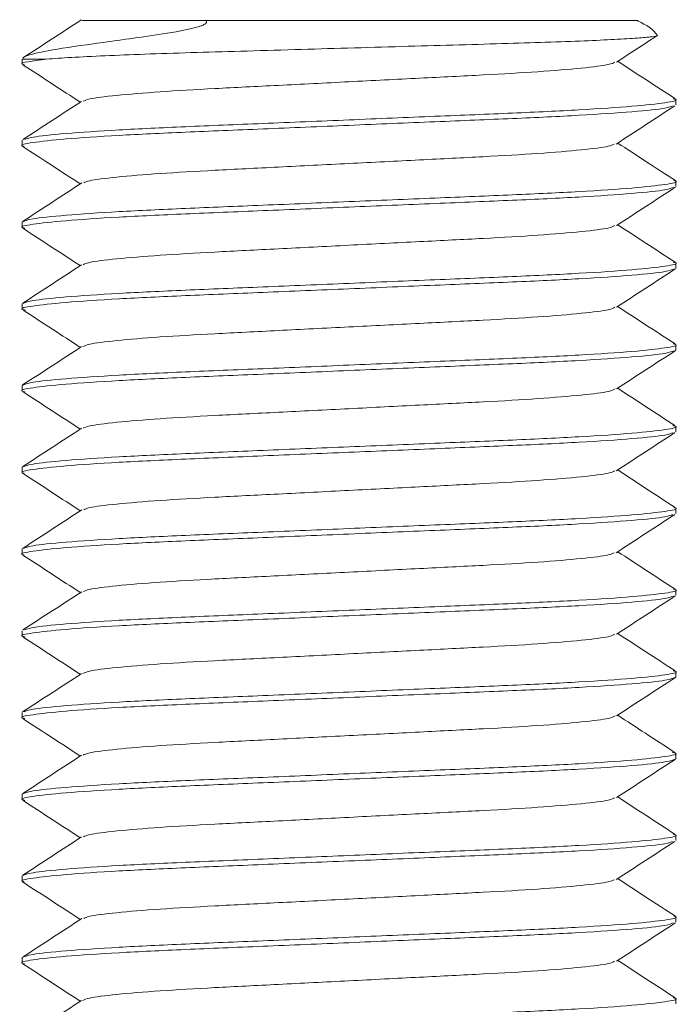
# Model space of a CAD drawing. Header units: millimetres. Extents: x 6 to 218, y 6 to 184.
# Tile 6 of 10: x 119.29 to 125.33, y 105.63 to 114.67. Entities that reach past the tile are written whole.
import ezdxf

# ---------------------------------------------------------------- set-up
doc = ezdxf.new("R2010")
doc.units = ezdxf.units.MM

msp = doc.modelspace()

# ---------------------------------------------------------------- linework, layer by layer
at = {"color": 7, "linetype": 'Continuous', "lineweight": 15}
for p, q in [((124.9656, 114.6602), (120.9966, 114.6602)), ((119.3107, 114.3055), (119.3107, 114.2602)), ((119.5311, 114.3055), (119.3107, 114.3055)), ((119.3261, 114.308), (119.3221, 114.3014)), ((125.3107, 113.8852), (125.3107, 113.9352)), ((119.3107, 113.5602), (119.3107, 113.5102)), ((125.3107, 113.1352), (125.3107, 113.1852)), ((119.3107, 112.8102), (119.3107, 112.7602)), ((125.3107, 112.3852), (125.3107, 112.4352)), ((119.3107, 112.0602), (119.3107, 112.0102)), ((125.3107, 111.6352), (125.3107, 111.6852)), ((119.3107, 111.3102), (119.3107, 111.2602)), ((125.3107, 110.8852), (125.3107, 110.9352)), ((119.3107, 110.5602), (119.3107, 110.5102)), ((125.3107, 110.1352), (125.3107, 110.1852)), ((119.3107, 109.8102), (119.3107, 109.7602)), ((125.3107, 109.3852), (125.3107, 109.4352)), ((119.3107, 109.0602), (119.3107, 109.0102)), ((125.3107, 108.6352), (125.3107, 108.6852)), ((119.3107, 108.3102), (119.3107, 108.2602)), ((125.3107, 107.8852), (125.3107, 107.9352)), ((119.3107, 107.5602), (119.3107, 107.5102)), ((125.3107, 107.1352), (125.3107, 107.1852)), ((119.3107, 106.8102), (119.3107, 106.7602)), ((125.3107, 106.3852), (125.3107, 106.4352)), ((119.3107, 106.0602), (119.3107, 106.0102)), ((125.3107, 105.6352), (125.3107, 105.6852))]:
    msp.add_line(p, q, dxfattribs=at)
for points, knots in [([(119.8541, 114.6672), (119.7642, 114.6086), (119.5843, 114.4914), (119.4044, 114.3742), (119.3144, 114.3157)], [0, 0, 0, 0, 0.499917, 1, 1, 1, 1]), ([(120.9966, 114.6602), (120.9989, 114.6576), (121.003, 114.653), (121.0037, 114.6449), (120.9998, 114.6372), (120.9912, 114.6292), (120.9743, 114.6191), (120.9275, 114.6005), (120.766, 114.5613), (120.4049, 114.5064), (119.9251, 114.4425), (119.5737, 114.3894), (119.3919, 114.3503), (119.3245, 114.3277), (119.3197, 114.316), (119.3184, 114.3128)], [0, 0, 0, 0, 0.006694, 0.011851, 0.015946, 0.020048, 0.025524, 0.035337, 0.066814, 0.183058, 0.415014, 0.661103, 0.801267, 0.945135, 1, 1, 1, 1]), ([(119.8606, 114.6602), (119.8638, 114.6602), (119.8695, 114.6602), (120.0194, 114.6602), (120.2109, 114.6602), (120.4698, 114.6602), (120.7376, 114.6602), (120.9267, 114.6602), (120.9966, 114.6602)], [0, 0, 0, 0, 0.22258, 0.389413, 0.561092, 0.727794, 0.899322, 1, 1, 1, 1]), ([(125.1373, 114.5281), (125.1346, 114.532), (125.0894, 114.5992), (125.0113, 114.6326), (124.9378, 114.664)], [0, 0, 0, 0, 0.05911, 1, 1, 1, 1]), ([(119.5311, 114.3055), (119.603, 114.3106), (119.7491, 114.321), (120.0592, 114.3363), (120.4298, 114.3512), (120.8505, 114.3645), (121.3161, 114.378), (121.802, 114.3923), (122.3023, 114.4068), (122.7932, 114.421), (123.2729, 114.4348), (123.7195, 114.4473), (124.1282, 114.4595), (124.4761, 114.4726), (124.7601, 114.4859), (124.9705, 114.4989), (125.1, 114.5116), (125.1546, 114.5206), (125.1387, 114.5255), (125.1351, 114.5266)], [0, 0, 0, 0, 0.06157, 0.124926, 0.186496, 0.249851, 0.311417, 0.374838, 0.435289, 0.497495, 0.557905, 0.620065, 0.680509, 0.742787, 0.801932, 0.8628, 0.921818, 0.982547, 1, 1, 1, 1]), ([(124.7664, 114.2776), (124.8563, 114.3361), (124.981, 114.4174), (125.1057, 114.4986), (125.1405, 114.5213)], [0, 0, 0, 0, 0.720694, 1, 1, 1, 1]), ([(119.5311, 114.3055), (119.47, 114.2974), (119.3497, 114.2815), (119.2869, 114.2655), (119.323, 114.2562), (119.3308, 114.2542)], [0, 0, 0, 0, 0.4473991, 0.8805392, 1, 1, 1, 1]), ([(119.3148, 114.2545), (119.4047, 114.1959), (119.5809, 114.0812), (119.7571, 113.9664), (119.8433, 113.9102)], [0, 0, 0, 0, 0.510628, 1, 1, 1, 1]), ([(124.7508, 114.2773), (124.738, 114.2702), (124.7071, 114.253), (124.4643, 114.2227), (124.0696, 114.1896), (123.555, 114.1602), (122.959, 114.1308), (122.3107, 114.0977), (121.6625, 114.0646), (121.0665, 114.0352), (120.5519, 114.0058), (120.1572, 113.9727), (119.9147, 113.9425), (119.8838, 113.9253), (119.8711, 113.9183)], [0, 0, 0, 0, 0.062805, 0.151498, 0.240191, 0.325847, 0.411504, 0.500197, 0.58889, 0.674546, 0.760203, 0.848896, 0.937589, 1, 1, 1, 1]), ([(125.3049, 113.9421), (125.215, 114.0006), (125.0394, 114.115), (124.8639, 114.2294), (124.7782, 114.2852)], [0, 0, 0, 0, 0.511885, 1, 1, 1, 1]), ([(125.2866, 113.9425), (125.2961, 113.94), (125.3441, 113.9277), (125.2327, 113.9059), (124.9425, 113.8727), (124.4523, 113.8396), (123.8276, 113.8102), (123.1007, 113.7808), (122.3108, 113.7477), (121.5207, 113.7146), (120.7944, 113.6852), (120.1674, 113.6558), (119.6859, 113.6227), (119.3871, 113.592), (119.3493, 113.5744), (119.3331, 113.5669)], [0, 0, 0, 0, 0.019981, 0.101749, 0.186411, 0.271073, 0.352841, 0.434609, 0.51927, 0.603932, 0.6857, 0.767468, 0.85213, 0.936792, 1, 1, 1, 1]), ([(125.2822, 113.8767), (125.2669, 113.8698), (125.2295, 113.8528), (124.9351, 113.8227), (124.4543, 113.7896), (123.8271, 113.7602), (123.1008, 113.7308), (122.3107, 113.6977), (121.5208, 113.6646), (120.7939, 113.6352), (120.1692, 113.6058), (119.6786, 113.5727), (119.39, 113.5396), (119.2777, 113.5184), (119.3216, 113.5067), (119.3282, 113.505)], [0, 0, 0, 0, 0.0587472, 0.1443182, 0.2298891, 0.312535, 0.3951808, 0.4807518, 0.5663227, 0.6489685, 0.7316144, 0.8171853, 0.9027563, 0.9854021, 1, 1, 1, 1]), ([(119.8552, 113.918), (119.7653, 113.8594), (119.5855, 113.7423), (119.4057, 113.6252), (119.3158, 113.5666)], [0, 0, 0, 0, 0.499931, 1, 1, 1, 1]), ([(124.7631, 113.5256), (124.853, 113.5842), (125.0328, 113.7014), (125.2126, 113.8185), (125.3026, 113.8771)], [0, 0, 0, 0, 0.49993, 1, 1, 1, 1]), ([(119.3138, 113.5053), (119.4037, 113.4467), (119.5803, 113.3317), (119.7569, 113.2166), (119.8435, 113.1602)], [0, 0, 0, 0, 0.50926, 1, 1, 1, 1]), ([(124.7453, 113.5253), (124.7333, 113.5189), (124.7028, 113.5023), (124.4638, 113.4727), (124.0697, 113.4396), (123.5549, 113.4102), (122.959, 113.3808), (122.3107, 113.3477), (121.6625, 113.3146), (121.0666, 113.2852), (120.5518, 113.2558), (120.1577, 113.2228), (119.9186, 113.1931), (119.8881, 113.1766), (119.8761, 113.1701)], [0, 0, 0, 0, 0.057669, 0.147356, 0.237043, 0.323659, 0.410275, 0.499962, 0.589649, 0.676266, 0.762882, 0.852569, 0.942256, 1, 1, 1, 1]), ([(125.3077, 113.1901), (125.2178, 113.2487), (125.0412, 113.3637), (124.8646, 113.4788), (124.7779, 113.5353)], [0, 0, 0, 0, 0.509234, 1, 1, 1, 1]), ([(125.2885, 113.1286), (125.2723, 113.121), (125.2345, 113.1035), (124.9356, 113.0727), (124.4541, 113.0396), (123.8271, 113.0102), (123.1008, 112.9808), (122.3107, 112.9477), (121.5208, 112.9146), (120.7939, 112.8852), (120.1691, 112.8558), (119.679, 112.8227), (119.3887, 112.7896), (119.2773, 112.7677), (119.3255, 112.7554), (119.3351, 112.7529)], [0, 0, 0, 0, 0.063331, 0.147966, 0.232602, 0.314344, 0.396086, 0.480721, 0.565356, 0.647098, 0.72884, 0.813476, 0.898111, 0.979853, 1, 1, 1, 1]), ([(125.2934, 113.1904), (125.3, 113.1887), (125.3438, 113.1771), (125.2314, 113.1559), (124.9429, 113.1227), (124.4522, 113.0896), (123.8276, 113.0602), (123.1007, 113.0308), (122.3108, 112.9977), (121.5207, 112.9646), (120.7943, 112.9352), (120.1678, 112.9058), (119.6843, 112.8727), (119.3692, 112.8396), (119.33, 112.8199), (119.3107, 112.8102)], [0, 0, 0, 0, 0.014162, 0.094886, 0.178468, 0.26205, 0.342774, 0.423499, 0.507081, 0.590663, 0.671387, 0.752112, 0.835694, 0.919275, 1, 1, 1, 1]), ([(119.8583, 113.1698), (119.7684, 113.1112), (119.5887, 112.994), (119.4088, 112.8769), (119.3189, 112.8184)], [0, 0, 0, 0, 0.499932, 1, 1, 1, 1]), ([(124.7663, 112.7775), (124.8562, 112.8361), (125.036, 112.9532), (125.2159, 113.0703), (125.3058, 113.1289)], [0, 0, 0, 0, 0.499932, 1, 1, 1, 1]), ([(124.7505, 112.7772), (124.7378, 112.7701), (124.7069, 112.753), (124.4643, 112.7227), (124.0696, 112.6896), (123.5549, 112.6602), (122.959, 112.6308), (122.3107, 112.5977), (121.6625, 112.5646), (121.0665, 112.5352), (120.552, 112.5058), (120.1571, 112.4727), (119.9132, 112.4422), (119.8823, 112.4249), (119.8692, 112.4176)], [0, 0, 0, 0, 0.062468, 0.151007, 0.239546, 0.325054, 0.410562, 0.499101, 0.587641, 0.673149, 0.758657, 0.847196, 0.935735, 1, 1, 1, 1]), ([(125.3058, 112.4415), (125.216, 112.5), (125.04, 112.6146), (124.8642, 112.7292), (124.7782, 112.7852)], [0, 0, 0, 0, 0.510917, 1, 1, 1, 1]), ([(119.3167, 112.7533), (119.4066, 112.6948), (119.5821, 112.5804), (119.7577, 112.466), (119.8433, 112.4102)], [0, 0, 0, 0, 0.51197, 1, 1, 1, 1]), ([(125.2886, 112.4419), (125.2972, 112.4396), (125.344, 112.4275), (125.2324, 112.4059), (124.9426, 112.3727), (124.4523, 112.3396), (123.8276, 112.3102), (123.1007, 112.2808), (122.3108, 112.2477), (121.5207, 112.2146), (120.7943, 112.1852), (120.1678, 112.1558), (119.6843, 112.1227), (119.3692, 112.0896), (119.33, 112.0699), (119.3107, 112.0602)], [0, 0, 0, 0, 0.018046, 0.098453, 0.181705, 0.264958, 0.345364, 0.425771, 0.509023, 0.592276, 0.672682, 0.753089, 0.836341, 0.919593, 1, 1, 1, 1]), ([(119.8543, 112.4173), (119.7644, 112.3588), (119.5846, 112.2417), (119.4048, 112.1246), (119.3149, 112.066)], [0, 0, 0, 0, 0.499941, 1, 1, 1, 1]), ([(125.2914, 112.3794), (125.2748, 112.3716), (125.2368, 112.3538), (124.9358, 112.3227), (124.4541, 112.2896), (123.8271, 112.2602), (123.1008, 112.2308), (122.3107, 112.1977), (121.5208, 112.1646), (120.7939, 112.1352), (120.1691, 112.1058), (119.6791, 112.0727), (119.388, 112.0396), (119.2771, 112.0173), (119.3278, 112.0046), (119.3391, 112.0017)], [0, 0, 0, 0, 0.065372, 0.149524, 0.233676, 0.314952, 0.396228, 0.48038, 0.564533, 0.645808, 0.727084, 0.811237, 0.895389, 0.976665, 1, 1, 1, 1]), ([(124.7674, 112.0282), (124.8573, 112.0868), (125.0372, 112.204), (125.2171, 112.3212), (125.307, 112.3798)], [0, 0, 0, 0, 0.499917, 1, 1, 1, 1]), ([(119.3188, 112.0021), (119.4087, 111.9436), (119.5837, 111.8296), (119.7586, 111.7157), (119.8435, 111.6603)], [0, 0, 0, 0, 0.5141362, 1, 1, 1, 1]), ([(124.7525, 112.028), (124.7395, 112.0206), (124.7085, 112.0033), (124.4644, 111.9727), (124.0695, 111.9396), (123.555, 111.9102), (122.959, 111.8808), (122.3107, 111.8477), (121.6625, 111.8146), (121.0665, 111.7852), (120.552, 111.7558), (120.1569, 111.7227), (119.9119, 111.692), (119.8808, 111.6745), (119.8676, 111.667)], [0, 0, 0, 0, 0.064325, 0.152524, 0.240724, 0.325904, 0.411083, 0.499283, 0.587482, 0.672662, 0.757842, 0.846041, 0.934241, 1, 1, 1, 1]), ([(125.3054, 111.6918), (125.2152, 111.7505), (125.0395, 111.8649), (124.8636, 111.9795), (124.7781, 112.0352)], [0, 0, 0, 0, 0.513451, 1, 1, 1, 1]), ([(125.2876, 111.6922), (125.2966, 111.6899), (125.3441, 111.6776), (125.2326, 111.6559), (124.9426, 111.6227), (124.4523, 111.5896), (123.8276, 111.5602), (123.1007, 111.5308), (122.3108, 111.4977), (121.5207, 111.4646), (120.7943, 111.4352), (120.1678, 111.4058), (119.6843, 111.3727), (119.3692, 111.3396), (119.33, 111.3199), (119.3107, 111.3102)], [0, 0, 0, 0, 0.018873, 0.099212, 0.182395, 0.265577, 0.345916, 0.426254, 0.509437, 0.592619, 0.672958, 0.753297, 0.836479, 0.919661, 1, 1, 1, 1]), ([(125.293, 111.6299), (125.2761, 111.6219), (125.238, 111.6039), (124.936, 111.5727), (124.454, 111.5396), (123.8271, 111.5102), (123.1008, 111.4808), (122.3107, 111.4477), (121.5208, 111.4146), (120.7939, 111.3852), (120.1692, 111.3558), (119.6788, 111.3227), (119.3891, 111.2896), (119.2775, 111.2679), (119.3242, 111.2558), (119.3328, 111.2536)], [0, 0, 0, 0, 0.066897, 0.151381, 0.235864, 0.31746, 0.399055, 0.483539, 0.568022, 0.649617, 0.731213, 0.815696, 0.90018, 0.981775, 1, 1, 1, 1]), ([(119.8535, 111.6668), (119.7636, 111.6082), (119.5837, 111.491), (119.4038, 111.3738), (119.3139, 111.3152)], [0, 0, 0, 0, 0.49992, 1, 1, 1, 1]), ([(124.7681, 111.2788), (124.858, 111.3373), (125.0378, 111.4545), (125.2177, 111.5716), (125.3076, 111.6302)], [0, 0, 0, 0, 0.49993, 1, 1, 1, 1]), ([(119.3156, 111.254), (119.4055, 111.1954), (119.5814, 111.0808), (119.7573, 110.9662), (119.8433, 110.9102)], [0, 0, 0, 0, 0.5112326, 1, 1, 1, 1]), ([(124.7542, 111.2786), (124.7409, 111.271), (124.7098, 111.2535), (124.4646, 111.2227), (124.0695, 111.1896), (123.555, 111.1602), (122.959, 111.1308), (122.3107, 111.0977), (121.6625, 111.0646), (121.0665, 111.0352), (120.5519, 111.0058), (120.1572, 110.9727), (119.9145, 110.9424), (119.8837, 110.9253), (119.8709, 110.9182)], [0, 0, 0, 0, 0.066152, 0.154511, 0.24287, 0.328204, 0.413538, 0.501896, 0.590255, 0.675589, 0.760923, 0.849282, 0.93764, 1, 1, 1, 1]), ([(125.3032, 110.943), (125.2133, 111.0016), (125.0382, 111.1156), (124.8632, 111.2297), (124.778, 111.2852)], [0, 0, 0, 0, 0.5134457, 1, 1, 1, 1]), ([(125.2849, 110.8775), (125.2692, 110.8703), (125.2316, 110.8531), (124.9353, 110.8227), (124.4542, 110.7896), (123.8271, 110.7602), (123.1008, 110.7308), (122.3107, 110.6977), (121.5208, 110.6646), (120.7939, 110.6352), (120.1692, 110.6058), (119.6787, 110.5727), (119.3898, 110.5396), (119.2776, 110.5182), (119.3223, 110.5065), (119.3293, 110.5046)], [0, 0, 0, 0, 0.060776, 0.146074, 0.231373, 0.313755, 0.396137, 0.481435, 0.566734, 0.649116, 0.731498, 0.816796, 0.902095, 0.984477, 1, 1, 1, 1]), ([(125.2834, 110.9434), (125.2943, 110.9407), (125.3443, 110.9281), (125.2333, 110.9059), (124.9424, 110.8727), (124.4524, 110.8396), (123.8276, 110.8102), (123.1007, 110.7808), (122.3108, 110.7477), (121.5207, 110.7146), (120.7943, 110.6852), (120.1678, 110.6558), (119.6843, 110.6227), (119.3692, 110.5896), (119.33, 110.5699), (119.3107, 110.5602)], [0, 0, 0, 0, 0.022181, 0.102249, 0.185151, 0.268052, 0.34812, 0.428188, 0.51109, 0.593992, 0.67406, 0.754128, 0.83703, 0.919932, 1, 1, 1, 1]), ([(119.8551, 110.9179), (119.7652, 110.8594), (119.5854, 110.7422), (119.4056, 110.6251), (119.3156, 110.5665)], [0, 0, 0, 0, 0.49993, 1, 1, 1, 1]), ([(124.7648, 110.5265), (124.8546, 110.5851), (125.0343, 110.7022), (125.2141, 110.8193), (125.304, 110.8778)], [0, 0, 0, 0, 0.4999431, 1, 1, 1, 1]), ([(119.3142, 110.505), (119.4041, 110.4464), (119.5806, 110.3315), (119.757, 110.2165), (119.8435, 110.1601)], [0, 0, 0, 0, 0.509863, 1, 1, 1, 1]), ([(124.7479, 110.5263), (124.7355, 110.5195), (124.7048, 110.5026), (124.464, 110.4727), (124.0696, 110.4396), (123.5549, 110.4102), (122.959, 110.3808), (122.3107, 110.3477), (121.6625, 110.3146), (121.0666, 110.2852), (120.5518, 110.2558), (120.1577, 110.2228), (119.9185, 110.1931), (119.8879, 110.1765), (119.876, 110.17)], [0, 0, 0, 0, 0.0602362, 0.1496621, 0.239088, 0.3254523, 0.4118165, 0.5012424, 0.5906683, 0.6770326, 0.7633968, 0.8528227, 0.9422486, 1, 1, 1, 1]), ([(125.3074, 110.1904), (125.2175, 110.2489), (125.0411, 110.3639), (124.8646, 110.4788), (124.7781, 110.5352)], [0, 0, 0, 0, 0.509593, 1, 1, 1, 1]), ([(125.2925, 110.1907), (125.2994, 110.1889), (125.3438, 110.1772), (125.2316, 110.1559), (124.9428, 110.1227), (124.4523, 110.0896), (123.8276, 110.0602), (123.1007, 110.0308), (122.3108, 109.9977), (121.5207, 109.9646), (120.7943, 109.9352), (120.1678, 109.9058), (119.6843, 109.8727), (119.3692, 109.8396), (119.33, 109.8199), (119.3107, 109.8102)], [0, 0, 0, 0, 0.0149, 0.095565, 0.179084, 0.262603, 0.343267, 0.423931, 0.50745, 0.590969, 0.671633, 0.752298, 0.835817, 0.919336, 1, 1, 1, 1]), ([(119.8582, 110.1697), (119.7683, 110.1111), (119.5885, 109.994), (119.4086, 109.8768), (119.3187, 109.8183)], [0, 0, 0, 0, 0.499927, 1, 1, 1, 1]), ([(125.2829, 110.1269), (125.2675, 110.1199), (125.23, 110.1029), (124.9351, 110.0727), (124.4542, 110.0396), (123.8271, 110.0102), (123.1008, 109.9808), (122.3107, 109.9477), (121.5208, 109.9146), (120.7939, 109.8852), (120.1692, 109.8558), (119.6787, 109.8227), (119.3898, 109.7896), (119.2776, 109.7683), (119.3222, 109.7565), (119.3292, 109.7547)], [0, 0, 0, 0, 0.059243, 0.144694, 0.230144, 0.312674, 0.395203, 0.480653, 0.566104, 0.648633, 0.731163, 0.816613, 0.902063, 0.984593, 1, 1, 1, 1]), ([(124.7634, 109.7758), (124.8533, 109.8344), (125.0331, 109.9516), (125.213, 110.0687), (125.303, 110.1273)], [0, 0, 0, 0, 0.499926, 1, 1, 1, 1]), ([(125.3071, 109.4406), (125.2172, 109.4992), (125.0408, 109.6141), (124.8644, 109.729), (124.778, 109.7853)], [0, 0, 0, 0, 0.510048, 1, 1, 1, 1]), ([(119.3141, 109.755), (119.404, 109.6964), (119.5805, 109.5816), (119.7569, 109.4666), (119.8434, 109.4103)], [0, 0, 0, 0, 0.509687, 1, 1, 1, 1]), ([(124.7457, 109.7755), (124.7337, 109.769), (124.7032, 109.7524), (124.4638, 109.7227), (124.0697, 109.6896), (123.5549, 109.6602), (122.959, 109.6308), (122.3107, 109.5977), (121.6625, 109.5646), (121.0665, 109.5352), (120.5519, 109.5058), (120.1574, 109.4727), (119.9157, 109.4426), (119.885, 109.4257), (119.8725, 109.4187)], [0, 0, 0, 0, 0.057899, 0.147193, 0.236487, 0.322725, 0.408962, 0.498256, 0.587551, 0.673788, 0.760025, 0.84932, 0.938614, 1, 1, 1, 1]), ([(119.856, 109.4185), (119.7662, 109.3599), (119.5865, 109.2428), (119.4067, 109.1258), (119.3168, 109.0672)], [0, 0, 0, 0, 0.499946, 1, 1, 1, 1]), ([(125.2917, 109.4409), (125.299, 109.439), (125.3439, 109.4272), (125.2318, 109.4059), (124.9428, 109.3727), (124.4523, 109.3396), (123.8276, 109.3102), (123.1007, 109.2808), (122.3108, 109.2477), (121.5207, 109.2146), (120.7944, 109.1852), (120.1673, 109.1558), (119.6861, 109.1227), (119.3889, 109.0922), (119.3512, 109.0749), (119.3353, 109.0676)], [0, 0, 0, 0, 0.01584, 0.098106, 0.183283, 0.26846, 0.350725, 0.43299, 0.518167, 0.603344, 0.68561, 0.767875, 0.853052, 0.938229, 1, 1, 1, 1]), ([(125.2886, 109.3786), (125.2724, 109.3711), (125.2346, 109.3535), (124.9356, 109.3227), (124.4541, 109.2896), (123.8271, 109.2602), (123.1008, 109.2308), (122.3107, 109.1977), (121.5208, 109.1646), (120.7939, 109.1352), (120.1691, 109.1058), (119.6791, 109.0727), (119.3882, 109.0396), (119.2772, 109.0174), (119.3271, 109.0048), (119.3378, 109.0021)], [0, 0, 0, 0, 0.06326, 0.147696, 0.232132, 0.313681, 0.395231, 0.479667, 0.564103, 0.645653, 0.727202, 0.811638, 0.896074, 0.977624, 1, 1, 1, 1]), ([(124.7663, 109.0275), (124.8562, 109.0861), (125.0361, 109.2032), (125.2159, 109.3204), (125.3058, 109.3789)], [0, 0, 0, 0, 0.49993, 1, 1, 1, 1]), ([(119.3181, 109.0025), (119.408, 108.9439), (119.5832, 108.8299), (119.7583, 108.7158), (119.8435, 108.6602)], [0, 0, 0, 0, 0.513298, 1, 1, 1, 1]), ([(124.7506, 109.0273), (124.7378, 109.0202), (124.707, 109.003), (124.4643, 108.9727), (124.0696, 108.9396), (123.5549, 108.9102), (122.959, 108.8808), (122.3107, 108.8477), (121.6625, 108.8146), (121.0665, 108.7852), (120.552, 108.7558), (120.1569, 108.7227), (119.9115, 108.6919), (119.8804, 108.6743), (119.8671, 108.6668)], [0, 0, 0, 0, 0.062346, 0.150683, 0.239019, 0.32433, 0.409642, 0.497978, 0.586314, 0.671626, 0.756938, 0.845274, 0.93361, 1, 1, 1, 1]), ([(125.3058, 108.6915), (125.2158, 108.7501), (125.04, 108.8646), (124.8641, 108.9792), (124.7782, 109.0352)], [0, 0, 0, 0, 0.511333, 1, 1, 1, 1]), ([(125.3107, 108.6352), (125.2915, 108.6255), (125.2523, 108.6058), (124.9372, 108.5727), (124.4537, 108.5396), (123.8272, 108.5102), (123.1008, 108.4808), (122.3107, 108.4477), (121.5208, 108.4146), (120.7939, 108.3852), (120.1692, 108.3558), (119.6789, 108.3227), (119.3889, 108.2896), (119.2774, 108.2678), (119.3249, 108.2556), (119.334, 108.2533)], [0, 0, 0, 0, 0.080335, 0.163514, 0.246693, 0.327029, 0.407364, 0.490543, 0.573722, 0.654057, 0.734393, 0.817571, 0.90075, 0.981086, 1, 1, 1, 1]), ([(119.8532, 108.6666), (119.7633, 108.608), (119.5835, 108.4908), (119.4037, 108.3737), (119.3137, 108.3151)], [0, 0, 0, 0, 0.499926, 1, 1, 1, 1]), ([(125.2885, 108.6919), (125.2971, 108.6897), (125.344, 108.6776), (125.2324, 108.6559), (124.9426, 108.6227), (124.4523, 108.5896), (123.8276, 108.5602), (123.1007, 108.5308), (122.3108, 108.4977), (121.5207, 108.4646), (120.7944, 108.4352), (120.1675, 108.4058), (119.6855, 108.3727), (119.3831, 108.3415), (119.345, 108.3234), (119.3281, 108.3154)], [0, 0, 0, 0, 0.018403, 0.099954, 0.18439, 0.268827, 0.350377, 0.431928, 0.516365, 0.600801, 0.682352, 0.763902, 0.848339, 0.932776, 1, 1, 1, 1]), ([(124.7679, 108.2786), (124.8578, 108.3372), (125.0377, 108.4544), (125.2176, 108.5715), (125.3075, 108.6301)], [0, 0, 0, 0, 0.499919, 1, 1, 1, 1]), ([(119.3161, 108.2536), (119.4064, 108.1949), (119.582, 108.0805), (119.7579, 107.966), (119.8434, 107.9103)], [0, 0, 0, 0, 0.5137586, 1, 1, 1, 1]), ([(124.7537, 108.2784), (124.7404, 108.2709), (124.7094, 108.2534), (124.4645, 108.2227), (124.0695, 108.1896), (123.555, 108.1602), (122.959, 108.1308), (122.3107, 108.0977), (121.6625, 108.0646), (121.0665, 108.0352), (120.5519, 108.0058), (120.1571, 107.9727), (119.9138, 107.9423), (119.8829, 107.9251), (119.87, 107.9179)], [0, 0, 0, 0, 0.0656019, 0.1539241, 0.2422462, 0.3275446, 0.412843, 0.5011652, 0.5894873, 0.6747857, 0.7600841, 0.8484063, 0.9367284, 1, 1, 1, 1]), ([(125.3026, 107.9434), (125.2126, 108.0019), (125.0377, 108.1158), (124.8629, 108.2298), (124.778, 108.2852)], [0, 0, 0, 0, 0.514195, 1, 1, 1, 1]), ([(125.3107, 107.8852), (125.2915, 107.8755), (125.2523, 107.8558), (124.9372, 107.8227), (124.4537, 107.7896), (123.8272, 107.7602), (123.1008, 107.7308), (122.3107, 107.6977), (121.5208, 107.6646), (120.7939, 107.6352), (120.1692, 107.6058), (119.6788, 107.5727), (119.3891, 107.5396), (119.2775, 107.5179), (119.3243, 107.5058), (119.3329, 107.5036)], [0, 0, 0, 0, 0.080405, 0.163655, 0.246906, 0.327311, 0.407715, 0.490966, 0.574216, 0.654621, 0.735026, 0.818276, 0.901527, 0.981932, 1, 1, 1, 1]), ([(125.2822, 107.9438), (125.2936, 107.9409), (125.3444, 107.9282), (125.2335, 107.9059), (124.9423, 107.8727), (124.4524, 107.8396), (123.8275, 107.8102), (123.1007, 107.7808), (122.3108, 107.7477), (121.5207, 107.7146), (120.7943, 107.6852), (120.1678, 107.6558), (119.6843, 107.6227), (119.3692, 107.5896), (119.33, 107.5699), (119.3107, 107.5602)], [0, 0, 0, 0, 0.023156, 0.103144, 0.185963, 0.268783, 0.348771, 0.428759, 0.511578, 0.594397, 0.674385, 0.754373, 0.837193, 0.920012, 1, 1, 1, 1]), ([(119.8547, 107.9176), (119.7647, 107.859), (119.5849, 107.7418), (119.405, 107.6247), (119.315, 107.5661)], [0, 0, 0, 0, 0.499918, 1, 1, 1, 1]), ([(124.7676, 107.5284), (124.8575, 107.5869), (125.0373, 107.7041), (125.2171, 107.8212), (125.307, 107.8797)], [0, 0, 0, 0, 0.499938, 1, 1, 1, 1]), ([(124.753, 107.5282), (124.7399, 107.5208), (124.7089, 107.5033), (124.4645, 107.4727), (124.0695, 107.4396), (123.555, 107.4102), (122.959, 107.3808), (122.3107, 107.3477), (121.6625, 107.3146), (121.0665, 107.2852), (120.5519, 107.2558), (120.1573, 107.2227), (119.9151, 107.1925), (119.8843, 107.1755), (119.8717, 107.1685)], [0, 0, 0, 0, 0.0651092, 0.1536399, 0.2421707, 0.3276704, 0.4131702, 0.5017009, 0.5902317, 0.6757315, 0.7612312, 0.849762, 0.9382927, 1, 1, 1, 1]), ([(125.3064, 107.1911), (125.2165, 107.2497), (125.0404, 107.3644), (124.8643, 107.4791), (124.7781, 107.5352)], [0, 0, 0, 0, 0.510539, 1, 1, 1, 1]), ([(119.3157, 107.5039), (119.4056, 107.4454), (119.5815, 107.3308), (119.7574, 107.2162), (119.8433, 107.1602)], [0, 0, 0, 0, 0.511333, 1, 1, 1, 1]), ([(125.2898, 107.1915), (125.2979, 107.1894), (125.344, 107.1774), (125.2321, 107.1559), (124.9427, 107.1227), (124.4523, 107.0896), (123.8276, 107.0602), (123.1007, 107.0308), (122.3108, 106.9977), (121.5207, 106.9646), (120.7943, 106.9352), (120.1678, 106.9058), (119.6843, 106.8727), (119.3692, 106.8396), (119.33, 106.8199), (119.3107, 106.8102)], [0, 0, 0, 0, 0.017035, 0.097524, 0.180863, 0.264201, 0.34469, 0.425179, 0.508518, 0.591856, 0.672345, 0.752834, 0.836173, 0.919511, 1, 1, 1, 1]), ([(119.8555, 107.1682), (119.7657, 107.1096), (119.5858, 106.9925), (119.406, 106.8753), (119.3161, 106.8168)], [0, 0, 0, 0, 0.499931, 1, 1, 1, 1]), ([(125.2828, 107.1268), (125.2675, 107.1199), (125.23, 107.1029), (124.9351, 107.0727), (124.4542, 107.0396), (123.8271, 107.0102), (123.1008, 106.9808), (122.3107, 106.9477), (121.5208, 106.9146), (120.7939, 106.8852), (120.1692, 106.8558), (119.6786, 106.8227), (119.39, 106.7896), (119.2777, 106.7683), (119.3217, 106.7567), (119.3283, 106.7549)], [0, 0, 0, 0, 0.059231, 0.144746, 0.230262, 0.312854, 0.395447, 0.480962, 0.566478, 0.64907, 0.731663, 0.817178, 0.902694, 0.985286, 1, 1, 1, 1]), ([(124.7636, 106.7759), (124.8535, 106.8344), (125.0332, 106.9516), (125.213, 107.0687), (125.3029, 107.1272)], [0, 0, 0, 0, 0.499936, 1, 1, 1, 1]), ([(119.3138, 106.7552), (119.4038, 106.6967), (119.5803, 106.5817), (119.7569, 106.4666), (119.8435, 106.4102)], [0, 0, 0, 0, 0.509453, 1, 1, 1, 1]), ([(124.746, 106.7756), (124.7339, 106.769), (124.7034, 106.7524), (124.4639, 106.7227), (124.0697, 106.6896), (123.5549, 106.6602), (122.959, 106.6308), (122.3107, 106.5977), (121.6625, 106.5646), (121.0666, 106.5352), (120.5518, 106.5058), (120.1576, 106.4728), (119.9179, 106.443), (119.8873, 106.4263), (119.8752, 106.4197)], [0, 0, 0, 0, 0.058304, 0.147835, 0.237365, 0.32383, 0.410295, 0.499826, 0.589356, 0.675821, 0.762287, 0.851817, 0.941347, 1, 1, 1, 1]), ([(125.3076, 106.4402), (125.2177, 106.4988), (125.0412, 106.6138), (124.8646, 106.7288), (124.778, 106.7853)], [0, 0, 0, 0, 0.509465, 1, 1, 1, 1]), ([(125.2931, 106.4405), (125.2998, 106.4387), (125.3438, 106.4271), (125.2315, 106.4059), (124.9429, 106.3727), (124.4523, 106.3396), (123.8276, 106.3102), (123.1007, 106.2808), (122.3108, 106.2477), (121.5207, 106.2146), (120.7943, 106.1852), (120.1678, 106.1558), (119.6843, 106.1227), (119.3692, 106.0896), (119.33, 106.0699), (119.3107, 106.0602)], [0, 0, 0, 0, 0.014418, 0.095122, 0.178682, 0.262242, 0.342945, 0.423649, 0.507209, 0.590769, 0.671473, 0.752176, 0.835736, 0.919296, 1, 1, 1, 1]), ([(125.2877, 106.3783), (125.2716, 106.3709), (125.2338, 106.3534), (124.9356, 106.3227), (124.4541, 106.2896), (123.8271, 106.2602), (123.1008, 106.2308), (122.3107, 106.1977), (121.5208, 106.1646), (120.7939, 106.1352), (120.1692, 106.1058), (119.6788, 106.0727), (119.3894, 106.0396), (119.2775, 106.018), (119.3235, 106.0061), (119.3314, 106.004)], [0, 0, 0, 0, 0.062895, 0.147844, 0.232793, 0.314837, 0.396882, 0.481831, 0.56678, 0.648825, 0.730869, 0.815818, 0.900767, 0.982812, 1, 1, 1, 1]), ([(119.8577, 106.4194), (119.7678, 106.3609), (119.5881, 106.2437), (119.4083, 106.1266), (119.3184, 106.0681)], [0, 0, 0, 0, 0.4999381, 1, 1, 1, 1]), ([(124.7659, 106.0272), (124.8558, 106.0858), (125.0356, 106.203), (125.2155, 106.3201), (125.3054, 106.3787)], [0, 0, 0, 0, 0.499931, 1, 1, 1, 1]), ([(119.315, 106.0044), (119.4049, 105.9458), (119.5811, 105.8311), (119.7572, 105.7164), (119.8434, 105.6602)], [0, 0, 0, 0, 0.510439, 1, 1, 1, 1]), ([(124.7498, 106.027), (124.7372, 106.02), (124.7064, 106.0029), (124.4642, 105.9727), (124.0696, 105.9396), (123.5549, 105.9102), (122.959, 105.8808), (122.3107, 105.8477), (121.6625, 105.8146), (121.0665, 105.7852), (120.552, 105.7558), (120.157, 105.7227), (119.912, 105.692), (119.881, 105.6745), (119.8678, 105.667)], [0, 0, 0, 0, 0.0616814, 0.1501473, 0.2386132, 0.3240503, 0.4094874, 0.4979533, 0.5864192, 0.6718563, 0.7572935, 0.8457594, 0.9342252, 1, 1, 1, 1]), ([(125.3058, 105.6915), (125.2159, 105.7501), (125.04, 105.8646), (124.8641, 105.9792), (124.7782, 106.0352)], [0, 0, 0, 0, 0.511313, 1, 1, 1, 1]), ([(125.2886, 105.6919), (125.2972, 105.6896), (125.344, 105.6775), (125.2324, 105.6559), (124.9426, 105.6227), (124.4523, 105.5896), (123.8276, 105.5602), (123.1007, 105.5308), (122.3108, 105.4977), (121.5207, 105.4646), (120.7943, 105.4352), (120.1678, 105.4058), (119.6843, 105.3727), (119.3692, 105.3396), (119.33, 105.3199), (119.3107, 105.3102)], [0, 0, 0, 0, 0.018038, 0.098445, 0.181698, 0.264951, 0.345358, 0.425766, 0.509019, 0.592272, 0.672679, 0.753086, 0.83634, 0.919593, 1, 1, 1, 1]), ([(119.8535, 105.6668), (119.7637, 105.6083), (119.5839, 105.4911), (119.4041, 105.374), (119.3141, 105.3154)], [0, 0, 0, 0, 0.499934, 1, 1, 1, 1])]:
    msp.add_open_spline(points, degree=3, knots=knots, dxfattribs=at)

doc.saveas('drawing.dxf')
